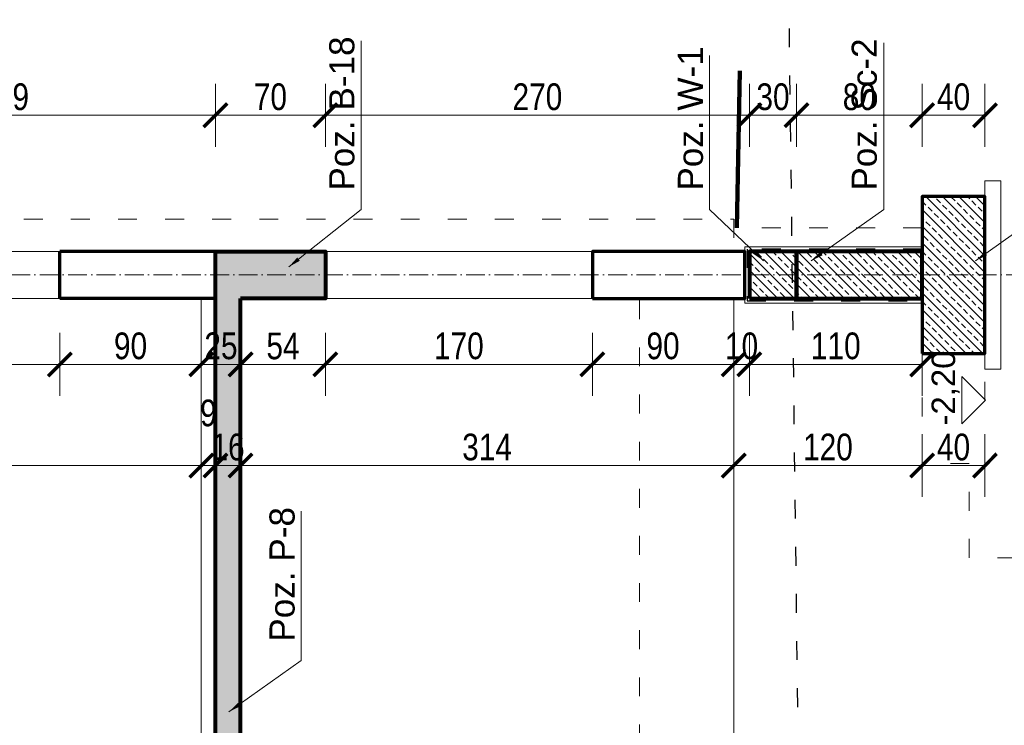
# Model space of a CAD drawing. Header units: inches. Extents: x 201967 to 338763, y -32705 to 30884.
# Tile 229 of 236: x 329674 to 330301, y 16144 to 16593. Entities that reach past the tile are written whole.
import ezdxf
from ezdxf.enums import TextEntityAlignment as Align

# ---------------------------------------------------------------- set-up
doc = ezdxf.new("R2010")
doc.units = ezdxf.units.IN
doc.header["$MEASUREMENT"] = 0
doc.linetypes.add('ACAD_ISO03W100', pattern=[30, 12, -18])
doc.linetypes.add('ACAD_ISO10W100', pattern=[18, 12, -3, 0, -3])
for name, color, linetype, lineweight in [('00 b ŚCIANY nowe-zamurowania', 242, 'Continuous', 70), ('00_mury grubo', 7, 'Continuous', 30), ('01 a KONSTRUKCJA żelbet', 94, 'Continuous', 80), ('01 c KONSTRUKCJA ławy', 45, 'Continuous', 70), ('01h3 KONSTRUKCJA pozycje słupy', 252, 'Continuous', 13), ('11 OSIE ściany', 2, 'ACAD_ISO10W100', 5), ('12 PRZERYWANE 1', 73, 'ACAD_ISO03W100', 9), ('20 KRESKOWANIE ścian', 63, 'Continuous', 5), ('30 WIDOK 1 005', 5, 'Continuous', 5), ('34 WIDOK 5 030', 13, 'Continuous', 30), ('50 OPIS 1', 130, 'Continuous', 9), ('90 WYMIAR', 155, 'Continuous', 9)]:
    doc.layers.add(name, color=color, linetype=linetype, lineweight=lineweight)
doc.styles.add('100 arial', font='arial.ttf', dxfattribs={"width": 0.8, "height": 17})
doc.styles.add('OPIS', font='arial.ttf')
doc.styles.add('RomanS', font='romans.shx')
doc.styles.add('WYMIAR-50 (15pkt) arial', font='arial.ttf', dxfattribs={"height": 15})
doc.dimstyles.new('100', dxfattribs={"dimscale": 10, "dimtxt": 17, "dimasz": 1.5, "dimexe": 2, "dimexo": 2, "dimgap": 0.3, "dimtad": 1, "dimdec": 1, "dimrnd": 0.5, "dimdsep": 46, "dimtxsty": '100 arial', "dimblk": 'ARCHTICK', "dimcen": 10, "dimclrd": 256, "dimclre": 256, "dimclrt": 256, "dimadec": 0, "dimazin": 0, "dimtfac": 1, "dimtdec": 1, "dimtix": 1, "dimtmove": 1, "dimatfit": 3, "dimfxl": 2, "dimfxlon": 1, "dimtolj": 1, "dimarcsym": 0})
doc.dimstyles.new('DIM100txt12', dxfattribs={"dimtxt": 12, "dimasz": 1.05, "dimexe": 0, "dimexo": 8, "dimgap": 4, "dimtad": 1, "dimdec": 7, "dimrnd": 0.5, "dimdsep": 46, "dimtxsty": 'RomanS', "dimblk1": 'DIM', "dimblk2": 'DIM', "dimsah": 1, "dimcen": 0.09, "dimse1": 1, "dimse2": 1, "dimclrt": 256, "dimadec": 1, "dimazin": 0, "dimtfac": 1, "dimtdec": 7, "dimtix": 1, "dimtofl": 0, "dimtmove": 2, "dimatfit": 3, "dimfxl": 1, "dimtolj": 1, "dimtzin": 0, "dimarcsym": 0})
pattern_1 = [(45.00000000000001, (-3795.381428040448, -12239.66785427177), (-5.303300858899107, 5.303300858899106), []), (45.00000000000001, (-3790.078127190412, -12239.66785427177), (-5.303300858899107, 5.303300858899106), [3.75, -1.875])]

# ---------------------------------------------------------------- blocks, each defined once
blk = doc.blocks.new('_ARCHTICK')
at = {"color": 0, "linetype": 'ByBlock', "const_width": 0.15}
blk.add_lwpolyline([(-0.5, -0.5), (0.5, 0.5)], dxfattribs=at)
blk = doc.blocks.new('*D2577')
at = {"layer": '90 WYMIAR', "lineweight": -2, "transparency": 16777216}
for p, q in [((-101.2775422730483, -16.00000000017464), (-141.2775422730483, -16.00000000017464)), ((-121.2775422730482, -329.9999999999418), (-121.2775422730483, -16.00000000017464)), ((-101.2775422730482, -329.9999999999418), (-141.2775422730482, -329.9999999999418))]:
    blk.add_line(p, q, dxfattribs=at)
at = {"layer": 'Defpoints', "color": 0, "transparency": 16777216}
for p in [(-121.2775422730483, -16.00000000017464), (-15, -16.00000000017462), (18.64335604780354, -329.9999999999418)]:
    blk.add_point(p, dxfattribs=at)
at = {"layer": '90 WYMIAR', "lineweight": -2, "transparency": 16777216, "xscale": 15, "yscale": 15, "zscale": 15}
for p, rotation in [((-121.2775422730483, -16.00000000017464), 90), ((-121.2775422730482, -329.9999999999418), 270)]:
    blk.add_blockref('_ARCHTICK', p, dxfattribs=dict(at, rotation=rotation))
at = {"layer": '90 WYMIAR', "transparency": 16777216, "insert": (-109.5920033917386, -173.0000000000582), "char_height": 17, "attachment_point": 5, "rotation": 270, "style": '100 arial'}
blk.add_mtext('\\A1;314', dxfattribs=at)
blk = doc.blocks.new('*D2578')
at = {"layer": '90 WYMIAR', "lineweight": -2, "transparency": 16777216}
for p, q in [((-121.2775422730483, -1.709073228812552e-14), (-121.2775422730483, 14.99999999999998)), ((-101.2775422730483, -1.387448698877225e-14), (-141.2775422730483, -2.030697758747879e-14)), ((-121.2775422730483, -16.00000000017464), (-121.2775422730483, -1.709073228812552e-14)), ((-101.2775422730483, -16.00000000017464), (-141.2775422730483, -16.00000000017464)), ((-121.2775422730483, -16.00000000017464), (-121.2775422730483, -31.00000000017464))]:
    blk.add_line(p, q, dxfattribs=at)
at = {"layer": 'Defpoints', "color": 0, "transparency": 16777216}
for p in [(-15, 0), (-121.2775422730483, -1.709073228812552e-14), (-15, -16.00000000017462)]:
    blk.add_point(p, dxfattribs=at)
at = {"layer": '90 WYMIAR', "lineweight": -2, "transparency": 16777216, "xscale": 15, "yscale": 15, "zscale": 15}
for p, rotation in [((-121.2775422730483, -1.709073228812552e-14), 270), ((-121.2775422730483, -16.00000000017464), 90)]:
    blk.add_blockref('_ARCHTICK', p, dxfattribs=dict(at, rotation=rotation))
at = {"layer": '90 WYMIAR', "transparency": 16777216, "insert": (-109.5978014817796, -8.000000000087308), "char_height": 17, "attachment_point": 5, "rotation": 270, "style": '100 arial'}
blk.add_mtext('\\A1;16', dxfattribs=at)
blk = doc.blocks.new('*D2592')
at = {"layer": '90 WYMIAR', "lineweight": -2, "transparency": 16777216}
for p, q in [((-101.2775422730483, 316), (-141.2775422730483, 315.9999999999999)), ((-121.2775422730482, 8.999999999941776), (-121.2775422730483, 316)), ((-101.2775422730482, 8.999999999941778), (-141.2775422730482, 8.999999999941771))]:
    blk.add_line(p, q, dxfattribs=at)
at = {"layer": 'Defpoints', "color": 0, "transparency": 16777216}
for p in [(-121.2775422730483, 316), (-15, 316), (-15, 8.999999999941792)]:
    blk.add_point(p, dxfattribs=at)
at = {"layer": '90 WYMIAR', "lineweight": -2, "transparency": 16777216, "xscale": 15, "yscale": 15, "zscale": 15}
for p, rotation in [((-121.2775422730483, 316), 90), ((-121.2775422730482, 8.999999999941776), 270)]:
    blk.add_blockref('_ARCHTICK', p, dxfattribs=dict(at, rotation=rotation))
at = {"layer": '90 WYMIAR', "transparency": 16777216, "insert": (-109.5920033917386, 162.4999999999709), "char_height": 17, "attachment_point": 5, "rotation": 270, "style": '100 arial'}
blk.add_mtext('\\A1;307', dxfattribs=at)
blk = doc.blocks.new('*D2580')
at = {"layer": '90 WYMIAR', "lineweight": -2, "transparency": 16777216}
for p, q in [((-36.89857368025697, -239.9999999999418), (-76.89857368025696, -239.9999999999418)), ((-56.89857368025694, -329.9999999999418), (-56.89857368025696, -239.9999999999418)), ((-36.89857368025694, -329.9999999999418), (-76.89857368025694, -329.9999999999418))]:
    blk.add_line(p, q, dxfattribs=at)
at = {"layer": 'Defpoints', "color": 0, "transparency": 16777216}
for p in [(-56.89857368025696, -239.9999999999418), (-15, -239.9999999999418), (-15, -329.9999999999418)]:
    blk.add_point(p, dxfattribs=at)
at = {"layer": '90 WYMIAR', "lineweight": -2, "transparency": 16777216, "xscale": 15, "yscale": 15, "zscale": 15}
for p, rotation in [((-56.89857368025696, -239.9999999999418), 90), ((-56.89857368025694, -329.9999999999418), 270)]:
    blk.add_blockref('_ARCHTICK', p, dxfattribs=dict(at, rotation=rotation))
at = {"layer": '90 WYMIAR', "transparency": 16777216, "insert": (-45.21883288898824, -284.9999999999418), "char_height": 17, "attachment_point": 5, "rotation": 270, "style": '100 arial'}
blk.add_mtext('\\A1;90', dxfattribs=at)
blk = doc.blocks.new('*D2581')
at = {"layer": '90 WYMIAR', "lineweight": -2, "transparency": 16777216}
for p, q in [((-36.89857368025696, -69.9999999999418), (-76.89857368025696, -69.9999999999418)), ((-56.89857368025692, -239.9999999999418), (-56.89857368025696, -69.9999999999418)), ((-36.89857368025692, -239.9999999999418), (-76.89857368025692, -239.9999999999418))]:
    blk.add_line(p, q, dxfattribs=at)
at = {"layer": 'Defpoints', "color": 0, "transparency": 16777216}
for p in [(-56.89857368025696, -69.9999999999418), (-15, -69.99999999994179), (-15, -239.9999999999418)]:
    blk.add_point(p, dxfattribs=at)
at = {"layer": '90 WYMIAR', "lineweight": -2, "transparency": 16777216, "xscale": 15, "yscale": 15, "zscale": 15}
for p, rotation in [((-56.89857368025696, -69.9999999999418), 90), ((-56.89857368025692, -239.9999999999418), 270)]:
    blk.add_blockref('_ARCHTICK', p, dxfattribs=dict(at, rotation=rotation))
at = {"layer": '90 WYMIAR', "transparency": 16777216, "insert": (-45.21883288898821, -154.9999999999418), "char_height": 17, "attachment_point": 5, "rotation": 270, "style": '100 arial'}
blk.add_mtext('\\A1;170', dxfattribs=at)
blk = doc.blocks.new('*D2582')
at = {"layer": '90 WYMIAR', "lineweight": -2, "transparency": 16777216}
for p, q in [((-36.89857368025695, -16.00000000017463), (-76.89857368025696, -16.00000000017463)), ((-56.89857368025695, -69.9999999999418), (-56.89857368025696, -16.00000000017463)), ((-36.89857368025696, -69.9999999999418), (-76.89857368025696, -69.9999999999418))]:
    blk.add_line(p, q, dxfattribs=at)
at = {"layer": 'Defpoints', "color": 0, "transparency": 16777216}
for p in [(-56.89857368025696, -16.00000000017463), (-15, -16.00000000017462), (-15, -69.99999999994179)]:
    blk.add_point(p, dxfattribs=at)
at = {"layer": '90 WYMIAR', "lineweight": -2, "transparency": 16777216, "xscale": 15, "yscale": 15, "zscale": 15}
for p, rotation in [((-56.89857368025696, -16.00000000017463), 90), ((-56.89857368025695, -69.9999999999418), 270)]:
    blk.add_blockref('_ARCHTICK', p, dxfattribs=dict(at, rotation=rotation))
at = {"layer": '90 WYMIAR', "transparency": 16777216, "insert": (-45.25362142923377, -43.00000000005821), "char_height": 17, "attachment_point": 5, "rotation": 270, "style": '100 arial'}
blk.add_mtext('\\A1;54', dxfattribs=at)
blk = doc.blocks.new('*D2583')
at = {"layer": '90 WYMIAR', "lineweight": -2, "transparency": 16777216}
for p, q in [((-56.89857368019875, 8.999999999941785), (-56.89857368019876, 23.99999999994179)), ((-36.89857368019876, 8.999999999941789), (-76.89857368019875, 8.999999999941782)), ((-56.89857368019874, -16.00000000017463), (-56.89857368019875, 8.999999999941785)), ((-36.89857368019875, -16.00000000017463), (-76.89857368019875, -16.00000000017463)), ((-56.89857368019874, -16.00000000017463), (-56.89857368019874, -31.00000000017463))]:
    blk.add_line(p, q, dxfattribs=at)
at = {"layer": 'Defpoints', "color": 0, "transparency": 16777216}
for p in [(-56.89857368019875, 8.999999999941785), (-15, 8.999999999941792), (-15, -16.00000000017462)]:
    blk.add_point(p, dxfattribs=at)
at = {"layer": '90 WYMIAR', "lineweight": -2, "transparency": 16777216, "xscale": 15, "yscale": 15, "zscale": 15}
for p, rotation in [((-56.89857368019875, 8.999999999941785), 270), ((-56.89857368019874, -16.00000000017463), 90)]:
    blk.add_blockref('_ARCHTICK', p, dxfattribs=dict(at, rotation=rotation))
at = {"layer": '90 WYMIAR', "transparency": 16777216, "insert": (-45.21883288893, -3.500000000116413), "char_height": 17, "attachment_point": 5, "rotation": 270, "style": '100 arial'}
blk.add_mtext('\\A1;25', dxfattribs=at)
blk = doc.blocks.new('*D2593')
at = {"layer": '90 WYMIAR', "lineweight": -2, "transparency": 16777216}
for p, q in [((-36.89857368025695, 99.10000000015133), (-76.89857368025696, 99.10000000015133)), ((-56.89857368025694, 8.999999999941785), (-56.89857368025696, 99.10000000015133)), ((-36.89857368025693, 8.999999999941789), (-76.89857368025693, 8.999999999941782))]:
    blk.add_line(p, q, dxfattribs=at)
at = {"layer": 'Defpoints', "color": 0, "transparency": 16777216}
for p in [(-56.89857368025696, 99.10000000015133), (-15, 99.10000000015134), (-15, 8.999999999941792)]:
    blk.add_point(p, dxfattribs=at)
at = {"layer": '90 WYMIAR', "lineweight": -2, "transparency": 16777216, "xscale": 15, "yscale": 15, "zscale": 15}
for p, rotation in [((-56.89857368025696, 99.10000000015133), 90), ((-56.89857368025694, 8.999999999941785), 270)]:
    blk.add_blockref('_ARCHTICK', p, dxfattribs=dict(at, rotation=rotation))
at = {"layer": '90 WYMIAR', "transparency": 16777216, "insert": (-45.21883288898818, 54.05000000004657), "char_height": 17, "attachment_point": 5, "rotation": 270, "style": '100 arial'}
blk.add_mtext('\\A1;90', dxfattribs=at)
blk = doc.blocks.new('*D2594')
at = {"layer": '90 WYMIAR', "lineweight": -2, "transparency": 16777216}
for p, q in [((-36.89857368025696, 269.1000000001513), (-76.89857368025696, 269.1000000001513)), ((-56.89857368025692, 99.10000000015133), (-56.89857368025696, 269.1000000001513)), ((-36.89857368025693, 99.10000000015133), (-76.89857368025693, 99.10000000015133))]:
    blk.add_line(p, q, dxfattribs=at)
at = {"layer": 'Defpoints', "color": 0, "transparency": 16777216}
for p in [(-56.89857368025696, 269.1000000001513), (-15, 269.1000000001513), (-15, 99.10000000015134)]:
    blk.add_point(p, dxfattribs=at)
at = {"layer": '90 WYMIAR', "lineweight": -2, "transparency": 16777216, "xscale": 15, "yscale": 15, "zscale": 15}
for p, rotation in [((-56.89857368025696, 269.1000000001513), 90), ((-56.89857368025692, 99.10000000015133), 270)]:
    blk.add_blockref('_ARCHTICK', p, dxfattribs=dict(at, rotation=rotation))
at = {"layer": '90 WYMIAR', "transparency": 16777216, "insert": (-45.21883288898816, 184.1000000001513), "char_height": 17, "attachment_point": 5, "rotation": 270, "style": '100 arial'}
blk.add_mtext('\\A1;170', dxfattribs=at)
blk = doc.blocks.new('*D2586')
at = {"layer": '90 WYMIAR', "lineweight": -2, "transparency": 16777216}
for p, q in [((-101.2775422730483, 8.999999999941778), (-141.2775422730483, 8.999999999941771)), ((-121.2775422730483, -1.709073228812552e-14), (-121.2775422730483, 8.999999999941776)), ((-101.2775422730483, -1.387448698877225e-14), (-141.2775422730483, -2.030697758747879e-14))]:
    blk.add_line(p, q, dxfattribs=at)
at = {"layer": 'Defpoints', "color": 0, "transparency": 16777216}
for p in [(-121.2775422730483, 8.999999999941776), (-15, 8.999999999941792), (-15, 0)]:
    blk.add_point(p, dxfattribs=at)
at = {"layer": '90 WYMIAR', "lineweight": -2, "transparency": 16777216, "xscale": 15, "yscale": 15, "zscale": 15}
for p, rotation in [((-121.2775422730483, 8.999999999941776), 90), ((-121.2775422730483, -1.709073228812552e-14), 270)]:
    blk.add_blockref('_ARCHTICK', p, dxfattribs=dict(at, rotation=rotation))
at = {"layer": '90 WYMIAR', "transparency": 16777216, "insert": (-87.9180606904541, 4.500000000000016), "char_height": 17, "attachment_point": 5, "rotation": 270, "style": '100 arial'}
blk.add_mtext('\\A1;9', dxfattribs=at)
blk = doc.blocks.new('*D2598')
at = {"layer": '90 WYMIAR', "lineweight": -2, "transparency": 16777216}
for p, q in [((81.65708898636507, 269.1000000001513), (121.6570889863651, 269.1000000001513)), ((101.6570889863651, 269.1000000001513), (101.6570889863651, 1.393552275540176e-14)), ((81.65708898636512, 1.071927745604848e-14), (121.6570889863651, 1.715176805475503e-14))]:
    blk.add_line(p, q, dxfattribs=at)
at = {"layer": 'Defpoints', "color": 0, "transparency": 16777216}
for p in [(15, 269.1000000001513), (15, 0), (101.6570889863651, 1.393552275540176e-14)]:
    blk.add_point(p, dxfattribs=at)
at = {"layer": '90 WYMIAR', "lineweight": -2, "transparency": 16777216, "xscale": 15, "yscale": 15, "zscale": 15}
for p, rotation in [((101.6570889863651, 269.1000000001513), 90), ((101.6570889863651, 1.393552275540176e-14), 270)]:
    blk.add_blockref('_ARCHTICK', p, dxfattribs=dict(at, rotation=rotation))
at = {"layer": '90 WYMIAR', "transparency": 16777216, "insert": (113.3368297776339, 134.5500000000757), "char_height": 17, "attachment_point": 5, "rotation": 270, "style": '100 arial'}
blk.add_mtext('\\A1;269', dxfattribs=at)
blk = doc.blocks.new('*D2599')
at = {"layer": '90 WYMIAR', "lineweight": -2, "transparency": 16777216}
for p, q in [((81.6570889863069, 1.071927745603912e-14), (121.6570889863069, 1.715176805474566e-14)), ((101.6570889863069, 1.393552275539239e-14), (101.6570889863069, -69.99999999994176)), ((81.65708898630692, -69.99999999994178), (121.6570889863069, -69.99999999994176))]:
    blk.add_line(p, q, dxfattribs=at)
at = {"layer": 'Defpoints', "color": 0, "transparency": 16777216}
for p in [(15, 0), (15, -69.99999999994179), (101.6570889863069, -69.99999999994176)]:
    blk.add_point(p, dxfattribs=at)
at = {"layer": '90 WYMIAR', "lineweight": -2, "transparency": 16777216, "xscale": 15, "yscale": 15, "zscale": 15}
for p, rotation in [((101.6570889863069, 1.393552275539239e-14), 90), ((101.6570889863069, -69.99999999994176), 270)]:
    blk.add_blockref('_ARCHTICK', p, dxfattribs=dict(at, rotation=rotation))
at = {"layer": '90 WYMIAR', "transparency": 16777216, "insert": (113.3368297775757, -34.9999999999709), "char_height": 17, "attachment_point": 5, "rotation": 270, "style": '100 arial'}
blk.add_mtext('\\A1;70', dxfattribs=at)
blk = doc.blocks.new('*D2600')
at = {"layer": '90 WYMIAR', "lineweight": -2, "transparency": 16777216}
for p, q in [((81.65708898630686, -69.99999999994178), (121.6570889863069, -69.99999999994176)), ((101.6570889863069, -69.99999999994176), (101.6570889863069, -339.9999999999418)), ((81.65708898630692, -339.9999999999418), (121.6570889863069, -339.9999999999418))]:
    blk.add_line(p, q, dxfattribs=at)
at = {"layer": 'Defpoints', "color": 0, "transparency": 16777216}
for p in [(15, -69.99999999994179), (0, -339.9999999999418), (101.6570889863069, -339.9999999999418)]:
    blk.add_point(p, dxfattribs=at)
at = {"layer": '90 WYMIAR', "lineweight": -2, "transparency": 16777216, "xscale": 15, "yscale": 15, "zscale": 15}
for p, rotation in [((101.6570889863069, -69.99999999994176), 90), ((101.6570889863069, -339.9999999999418), 270)]:
    blk.add_blockref('_ARCHTICK', p, dxfattribs=dict(at, rotation=rotation))
at = {"layer": '90 WYMIAR', "transparency": 16777216, "insert": (113.3368297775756, -204.9999999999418), "char_height": 17, "attachment_point": 5, "rotation": 270, "style": '100 arial'}
blk.add_mtext('\\A1;270', dxfattribs=at)
blk = doc.blocks.new('*U1124')
blk.add_lwpolyline([(-15, 15), (0, 0), (15, 15), (-15, 15)])
at = {"style": 'WYMIAR-50 (15pkt) arial', "flags": 8}
blk.add_attdef('DETAIL#', text='', height=15, dxfattribs=at).set_placement((-16.13640432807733, 14.81736566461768), align=Align.BOTTOM_LEFT)
blk = doc.blocks.new('*D2601')
at = {"layer": '90 WYMIAR', "lineweight": -2, "transparency": 16777216}
for p, q in [((81.6570889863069, -339.9999999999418), (121.6570889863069, -339.9999999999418)), ((101.6570889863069, -339.9999999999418), (101.6570889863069, -369.9999999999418)), ((81.65708898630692, -369.9999999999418), (121.6570889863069, -369.9999999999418))]:
    blk.add_line(p, q, dxfattribs=at)
at = {"layer": 'Defpoints', "color": 0, "transparency": 16777216}
for p in [(0, -339.9999999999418), (0, -369.9999999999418), (101.6570889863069, -369.9999999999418)]:
    blk.add_point(p, dxfattribs=at)
at = {"layer": '90 WYMIAR', "lineweight": -2, "transparency": 16777216, "xscale": 15, "yscale": 15, "zscale": 15}
for p, rotation in [((101.6570889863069, -339.9999999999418), 90), ((101.6570889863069, -369.9999999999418), 270)]:
    blk.add_blockref('_ARCHTICK', p, dxfattribs=dict(at, rotation=rotation))
at = {"layer": '90 WYMIAR', "transparency": 16777216, "insert": (113.3426278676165, -354.9999999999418), "char_height": 17, "attachment_point": 5, "rotation": 270, "style": '100 arial'}
blk.add_mtext('\\A1;30', dxfattribs=at)
blk = doc.blocks.new('*D2602')
at = {"layer": '90 WYMIAR', "lineweight": -2, "transparency": 16777216}
for p, q in [((81.6570889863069, -369.9999999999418), (121.6570889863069, -369.9999999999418)), ((101.6570889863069, -369.9999999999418), (101.6570889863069, -449.9999999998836)), ((81.65708898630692, -449.9999999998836), (121.6570889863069, -449.9999999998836))]:
    blk.add_line(p, q, dxfattribs=at)
at = {"layer": 'Defpoints', "color": 0, "transparency": 16777216}
for p in [(0, -369.9999999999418), (49.99999999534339, -449.9999999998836), (101.6570889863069, -449.9999999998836)]:
    blk.add_point(p, dxfattribs=at)
at = {"layer": '90 WYMIAR', "lineweight": -2, "transparency": 16777216, "xscale": 15, "yscale": 15, "zscale": 15}
for p, rotation in [((101.6570889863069, -369.9999999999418), 90), ((101.6570889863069, -449.9999999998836), 270)]:
    blk.add_blockref('_ARCHTICK', p, dxfattribs=dict(at, rotation=rotation))
at = {"layer": '90 WYMIAR', "transparency": 16777216, "insert": (113.3368297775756, -409.9999999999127), "char_height": 17, "attachment_point": 5, "rotation": 270, "style": '100 arial'}
blk.add_mtext('\\A1;80', dxfattribs=at)
blk = doc.blocks.new('*D2603')
at = {"layer": '90 WYMIAR', "lineweight": -2, "transparency": 16777216}
for p, q in [((81.6570889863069, -449.9999999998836), (121.6570889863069, -449.9999999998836)), ((101.6570889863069, -449.9999999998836), (101.6570889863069, -489.9999999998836)), ((81.65708898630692, -489.9999999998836), (121.6570889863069, -489.9999999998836))]:
    blk.add_line(p, q, dxfattribs=at)
at = {"layer": 'Defpoints', "color": 0, "transparency": 16777216}
for p in [(49.99999999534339, -449.9999999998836), (49.99999999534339, -489.9999999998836), (101.6570889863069, -489.9999999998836)]:
    blk.add_point(p, dxfattribs=at)
at = {"layer": '90 WYMIAR', "lineweight": -2, "transparency": 16777216, "xscale": 15, "yscale": 15, "zscale": 15}
for p, rotation in [((101.6570889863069, -449.9999999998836), 90), ((101.6570889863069, -489.9999999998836), 270)]:
    blk.add_blockref('_ARCHTICK', p, dxfattribs=dict(at, rotation=rotation))
at = {"layer": '90 WYMIAR', "transparency": 16777216, "insert": (113.3368297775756, -469.9999999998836), "char_height": 17, "attachment_point": 5, "rotation": 270, "style": '100 arial'}
blk.add_mtext('\\A1;40', dxfattribs=at)
blk = doc.blocks.new('*D2604')
at = {"layer": '90 WYMIAR', "lineweight": -2, "transparency": 16777216}
for p, q in [((-56.89857368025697, -329.9999999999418), (-56.89857368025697, -314.9999999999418)), ((-36.89857368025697, -329.9999999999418), (-76.89857368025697, -329.9999999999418)), ((-56.89857368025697, -329.9999999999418), (-56.89857368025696, -339.9999999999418)), ((-36.89857368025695, -339.9999999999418), (-76.89857368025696, -339.9999999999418)), ((-56.89857368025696, -339.9999999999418), (-56.89857368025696, -354.9999999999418))]:
    blk.add_line(p, q, dxfattribs=at)
at = {"layer": 'Defpoints', "color": 0, "transparency": 16777216}
for p in [(-15, -329.9999999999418), (-56.89857368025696, -339.9999999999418), (-15, -339.9999999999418)]:
    blk.add_point(p, dxfattribs=at)
at = {"layer": '90 WYMIAR', "lineweight": -2, "transparency": 16777216, "xscale": 15, "yscale": 15, "zscale": 15}
for p, rotation in [((-56.89857368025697, -329.9999999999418), 270), ((-56.89857368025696, -339.9999999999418), 90)]:
    blk.add_blockref('_ARCHTICK', p, dxfattribs=dict(at, rotation=rotation))
at = {"layer": '90 WYMIAR', "transparency": 16777216, "insert": (-45.21883288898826, -334.9999999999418), "char_height": 17, "attachment_point": 5, "rotation": 270, "style": '100 arial'}
blk.add_mtext('\\A1;10', dxfattribs=at)
blk = doc.blocks.new('*D2605')
at = {"layer": '90 WYMIAR', "lineweight": -2, "transparency": 16777216}
for p, q in [((-36.89857368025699, -339.9999999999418), (-76.89857368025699, -339.9999999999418)), ((-56.89857368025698, -339.9999999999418), (-56.89857368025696, -449.9999999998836)), ((-56.89857368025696, -449.9999999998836), (-76.89857368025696, -449.9999999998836))]:
    blk.add_line(p, q, dxfattribs=at)
at = {"layer": 'Defpoints', "color": 0, "transparency": 16777216}
for p in [(-15, -339.9999999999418), (-56.89857368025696, -449.9999999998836), (-50.00000000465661, -449.9999999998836)]:
    blk.add_point(p, dxfattribs=at)
at = {"layer": '90 WYMIAR', "lineweight": -2, "transparency": 16777216, "xscale": 15, "yscale": 15, "zscale": 15}
for p, rotation in [((-56.89857368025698, -339.9999999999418), 90), ((-56.89857368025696, -449.9999999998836), 270)]:
    blk.add_blockref('_ARCHTICK', p, dxfattribs=dict(at, rotation=rotation))
at = {"layer": '90 WYMIAR', "transparency": 16777216, "insert": (-45.21883288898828, -394.9999999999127), "char_height": 17, "attachment_point": 5, "rotation": 270, "style": '100 arial'}
blk.add_mtext('\\A1;110', dxfattribs=at)
blk = doc.blocks.new('*D2589')
at = {"layer": '90 WYMIAR', "lineweight": -2, "transparency": 16777216}
for p, q in [((-101.2775422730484, -329.9999999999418), (-141.2775422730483, -329.9999999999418)), ((-121.2775422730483, -329.9999999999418), (-121.2775422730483, -449.9999999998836)), ((-101.2775422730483, -449.9999999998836), (-141.2775422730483, -449.9999999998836))]:
    blk.add_line(p, q, dxfattribs=at)
at = {"layer": 'Defpoints', "color": 0, "transparency": 16777216}
for p in [(18.64335604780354, -329.9999999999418), (-121.2775422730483, -449.9999999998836), (-50.00000000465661, -449.9999999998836)]:
    blk.add_point(p, dxfattribs=at)
at = {"layer": '90 WYMIAR', "lineweight": -2, "transparency": 16777216, "xscale": 15, "yscale": 15, "zscale": 15}
for p, rotation in [((-121.2775422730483, -329.9999999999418), 90), ((-121.2775422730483, -449.9999999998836), 270)]:
    blk.add_blockref('_ARCHTICK', p, dxfattribs=dict(at, rotation=rotation))
at = {"layer": '90 WYMIAR', "transparency": 16777216, "insert": (-109.5978014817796, -389.9999999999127), "char_height": 17, "attachment_point": 5, "rotation": 270, "style": '100 arial'}
blk.add_mtext('\\A1;120', dxfattribs=at)
blk = doc.blocks.new('*D2606')
at = {"layer": '90 WYMIAR', "lineweight": -2, "transparency": 16777216}
for p, q in [((-101.2775422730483, -449.9999999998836), (-141.2775422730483, -449.9999999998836)), ((-121.2775422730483, -449.9999999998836), (-121.2775422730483, -489.9999999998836)), ((-101.2775422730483, -489.9999999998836), (-141.2775422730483, -489.9999999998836))]:
    blk.add_line(p, q, dxfattribs=at)
at = {"layer": 'Defpoints', "color": 0, "transparency": 16777216}
for p in [(-50.00000000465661, -449.9999999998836), (-121.2775422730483, -489.9999999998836), (-50.00000000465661, -489.9999999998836)]:
    blk.add_point(p, dxfattribs=at)
at = {"layer": '90 WYMIAR', "lineweight": -2, "transparency": 16777216, "xscale": 15, "yscale": 15, "zscale": 15}
for p, rotation in [((-121.2775422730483, -449.9999999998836), 90), ((-121.2775422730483, -489.9999999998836), 270)]:
    blk.add_blockref('_ARCHTICK', p, dxfattribs=dict(at, rotation=rotation))
at = {"layer": '90 WYMIAR', "transparency": 16777216, "insert": (-109.5978014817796, -469.9999999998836), "char_height": 17, "attachment_point": 5, "rotation": 270, "style": '100 arial'}
blk.add_mtext('\\A1;40', dxfattribs=at)
blk = doc.blocks.new('DIM')
for p, q in [((7.275957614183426e-12, -13.00000000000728), (7.275957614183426e-12, 12.99999999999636)), ((8.000000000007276, -7.275957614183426e-12), (-7.999999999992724, -7.275957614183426e-12))]:
    blk.add_line(p, q)
at = {"const_width": 1.714285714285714}
blk.add_lwpolyline([(5.714285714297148, 5.714285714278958), (-5.71428571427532, -5.71428571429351)], dxfattribs=at)
blk = doc.blocks.new('1 przekrój C Jagielońska')
at = {"layer": '20 KRESKOWANIE ścian'}
h = blk.add_hatch(dxfattribs=at)
h.set_pattern_fill('ANSI33', color=256, scale=30, angle=-89.99999999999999)
h.set_pattern_definition(pattern_1)
h.paths.add_polyline_path([(-465.0000647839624, -16.00000000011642), (-15, -16.00000000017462), (-15, -69.99999999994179), (15, -69.99999999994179), (15, 0), (-15, 0), (-693.000064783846, -5.820766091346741e-11), (-693.000064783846, -20.00000000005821), (-495.0000647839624, -20.00000000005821), (-495.0000647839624, -40.00000000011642), (-465.0000647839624, -40.00000000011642)])
h = blk.add_hatch(dxfattribs=at)
h.set_pattern_fill('ANSI33', color=256, scale=30, angle=-89.99999999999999)
h.set_pattern_definition(pattern_1)
h.paths.add_polyline_path([(15, -339.9999999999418), (-15, -339.9999999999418), (-15, -369.9999999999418), (15, -369.9999999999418)])
h.paths.add_polyline_path([(15, -369.9999999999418), (-15, -369.9999999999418), (-15, -449.9999999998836), (15, -449.9999999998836)])
h.paths.add_polyline_path([(49.99999999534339, -449.9999999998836), (-50.00000000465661, -449.9999999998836), (-50.00000000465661, -489.9999999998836), (49.99999999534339, -489.9999999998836)])
at = {"layer": '00 b ŚCIANY nowe-zamurowania'}
for p, q in [((-15, 0), (-15, 99.10000000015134)), ((-15, 99.10000000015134), (15, 99.10000000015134)), ((15, 0), (15, 99.10000000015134))]:
    blk.add_line(p, q, dxfattribs=at)
blk.add_lwpolyline([(-15.00000000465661, -239.9999999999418), (-14.99999999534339, -336.9999999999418), (15.00000000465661, -336.9999999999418), (14.99999999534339, -239.9999999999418)], close=True, dxfattribs=at)
at = {"layer": '00_mury grubo', "lineweight": 100}
blk.add_line((30, -332.0000000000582), (130, -334.0000000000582), dxfattribs=at)
at = {"layer": '01 a KONSTRUKCJA żelbet'}
for p, q in [((-693.000064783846, -5.820766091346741e-11), (-15, -1.746229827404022e-10)), ((-465.0000647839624, -16.00000000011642), (-15, -16.00000000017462))]:
    blk.add_line(p, q, dxfattribs=at)
blk.add_lwpolyline([(-15, -5.820766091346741e-11), (-15, 0), (15, 0), (15, -69.99999999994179), (-15, -69.99999999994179), (-15, -16.00000000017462)], dxfattribs=at)
for points in [[(-15, -339.9999999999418), (-15, -369.9999999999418), (15, -369.9999999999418), (15, -339.9999999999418)], [(-15, -369.9999999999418), (-15, -449.9999999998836), (15, -449.9999999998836), (15, -369.9999999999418)]]:
    blk.add_lwpolyline(points, close=True, dxfattribs=at)
at = {"layer": '01 c KONSTRUKCJA ławy'}
blk.add_lwpolyline([(-50.00000000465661, -449.9999999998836), (-50.00000000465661, -489.9999999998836), (49.99999999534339, -489.9999999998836), (49.99999999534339, -449.9999999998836)], close=True, dxfattribs=at)
at = {"layer": '11 OSIE ściany'}
blk.add_line((-4.656612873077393e-09, 492.0000000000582), (-4.656612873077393e-09, -823), dxfattribs=at)
at = {"layer": '12 PRZERYWANE 1'}
for points in [[(-615.0000021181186, -660), (-615.0000021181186, -630), (-420.0340671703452, -630), (-420.0340671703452, -599.9999999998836), (-360.0340671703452, -599.9999999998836), (-360.0340671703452, -569.9999999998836), (-300.0340671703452, -569.9999999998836), (-300.0340671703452, -539.9999999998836), (-240.0340671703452, -539.9999999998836), (-240.0340671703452, -509.9999999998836), (-180.0340671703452, -509.9999999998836), (-180.0340671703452, -479.9999999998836), (-120.0340671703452, -479.9999999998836), (-120.0340671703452, -449.9999999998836), (-50.00000000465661, -449.9999999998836)], [(-575.0000021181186, -700), (-575.0000021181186, -670), (-380.0340671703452, -670), (-380.0340671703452, -639.9999999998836), (-320.0340671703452, -639.9999999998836), (-320.0340671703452, -609.9999999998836), (-260.0340671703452, -609.9999999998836), (-260.0340671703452, -579.9999999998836), (-200.0340671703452, -579.9999999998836), (-200.0340671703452, -549.9999999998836), (-140.0340671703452, -549.9999999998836), (-140.0340671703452, -519.9999999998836), (-80.03406717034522, -519.9999999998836), (-80.03406717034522, -489.9999999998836), (-50.00000000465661, -489.9999999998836)]]:
    blk.add_lwpolyline(points, dxfattribs=at)
at = {"layer": '30 WIDOK 1 005', "linetype": 'ACAD_ISO03W100'}
for p, q in [((35.61452783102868, 362.0000000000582), (35.61452783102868, -329.9999999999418)), ((-748.1224386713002, -270), (-15, -270)), ((35.61452783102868, -329.9999999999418), (15, -329.9999999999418)), ((30, -449.9999999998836), (30, -329.9999999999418))]:
    blk.add_line(p, q, dxfattribs=at)
at = {"layer": '30 WIDOK 1 005'}
for p, q in [((-695.0000021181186, 8.999999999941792), (-15, 8.999999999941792)), ((-695.0000021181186, -330), (-15, -329.9999999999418))]:
    blk.add_line(p, q, dxfattribs=at)
for points in [[(-15, 99.10000000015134), (-15, 269.1000000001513), (15, 269.1000000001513), (15, 99.10000000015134)], [(-15, -239.9999999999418), (-15, -69.99999999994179), (15, -69.99999999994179), (15, -239.9999999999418)], [(-60.00000000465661, -489.9999999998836), (-60.00000000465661, -499.9999999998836), (59.99999999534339, -499.9999999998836), (59.99999999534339, -489.9999999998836)]]:
    blk.add_lwpolyline(points, close=True, dxfattribs=at)
blk.add_lwpolyline([(18, -449.9999999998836), (18, -336.9999999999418), (-18, -336.9999999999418), (-18, -449.9999999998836)], dxfattribs=at)
at = {"layer": '34 WIDOK 5 030', "linetype": 'ACAD_ISO03W100'}
for points in [[(-695.0000008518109, -376), (518.7570860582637, -360.9999981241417), (518.7570860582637, -227.7050421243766), (578.8003681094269, -227.7050421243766), (578.8003681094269, -270.9999974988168), (639.9553456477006, -270.9999974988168)], [(16.5, -449.9999999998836), (16.5, -338.4999999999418), (-16.5, -338.4999999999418), (-16.5, -449.9999999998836)]]:
    blk.add_lwpolyline(points, dxfattribs=at)
at = {"layer": '50 OPIS 1'}
ref = blk.add_blockref('*U1124', (-79.69630165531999, -490.3377655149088), dxfattribs=at)
ref.add_attrib('DETAIL#', '-2,20', dxfattribs={"layer": '0', "height": 15, "style": 'WYMIAR-50 (15pkt) arial'}).set_placement((-95.83270598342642, -475.5203998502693), align=Align.BOTTOM_LEFT)
at = {"layer": '01h3 KONSTRUKCJA pozycje słupy', "char_height": 16, "attachment_point": 4, "style": 'OPIS'}
for s, insert in [('Poz. P-8', (-233.3978282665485, -42.51398959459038)), ('Poz. B-18', (53.68285378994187, -80.56099216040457)), ('Poz. W-1', (53.68285379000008, -302.5345124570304)), ('Poz. Sc-2', (53.68285379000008, -413.2383486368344))]:
    blk.add_mtext(s, dxfattribs=dict(at, insert=insert))
at = {"layer": '90 WYMIAR'}
for base, p1, p2, picture, middle in [((-121.2775422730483, 316), (-15, 8.999999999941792), (-15, 316), '*D2592', (-109.5920033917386, 162.4999999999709)), ((-121.2775422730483, -1.709073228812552e-14), (-15, -16.00000000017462), (-15, 0), '*D2578', (-109.5978014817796, -8.000000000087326)), ((-121.2775422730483, -16.00000000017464), (18.64335604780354, -329.9999999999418), (-15, -16.00000000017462), '*D2577', (-109.5920033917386, -173.0000000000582)), ((-56.89857368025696, -239.9999999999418), (-15, -329.9999999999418), (-15, -239.9999999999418), '*D2580', (-45.21883288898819, -284.9999999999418)), ((-56.89857368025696, -339.9999999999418), (-15, -329.9999999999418), (-15, -339.9999999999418), '*D2604', (-45.21883288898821, -334.9999999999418)), ((-121.2775422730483, -449.9999999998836), (18.64335604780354, -329.9999999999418), (-50.00000000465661, -449.9999999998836), '*D2589', (-109.5978014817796, -389.9999999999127)), ((-56.89857368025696, -449.9999999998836), (-15, -339.9999999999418), (-50.00000000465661, -449.9999999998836), '*D2605', (-45.21883288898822, -394.9999999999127)), ((101.6570889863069, -369.9999999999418), (0, -339.9999999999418), (0, -369.9999999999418), '*D2601', (113.3426278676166, -354.9999999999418)), ((101.6570889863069, -449.9999999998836), (0, -369.9999999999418), (49.99999999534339, -449.9999999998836), '*D2602', (113.3368297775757, -409.9999999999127)), ((-121.2775422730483, -489.9999999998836), (-50.00000000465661, -449.9999999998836), (-50.00000000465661, -489.9999999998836), '*D2606', (-109.5978014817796, -469.9999999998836)), ((101.6570889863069, -489.9999999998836), (49.99999999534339, -449.9999999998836), (49.99999999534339, -489.9999999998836), '*D2603', (113.3368297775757, -469.9999999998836))]:
    dim = blk.add_linear_dim(base=base, p1=p1, p2=p2, angle=270, dimstyle='100', dxfattribs=at)
    dim.commit()
    dim.dimension.update_dxf_attribs({"geometry": picture, "text_midpoint": middle})
at = {"layer": '90 WYMIAR', "color": 2}
for base, p1, p2, picture, middle in [((-56.89857368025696, 269.1000000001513), (-15, 99.10000000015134), (-15, 269.1000000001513), '*D2594', (-45.21883288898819, 184.1000000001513)), ((101.6570889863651, 1.393552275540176e-14), (15, 269.1000000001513), (15, 0), '*D2598', (113.3368297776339, 134.5500000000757)), ((-56.89857368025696, 99.10000000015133), (-15, 8.999999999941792), (-15, 99.10000000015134), '*D2593', (-45.2188328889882, 54.05000000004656)), ((-56.89857368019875, 8.999999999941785), (-15, -16.00000000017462), (-15, 8.999999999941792), '*D2583', (-45.21883288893, -3.50000000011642)), ((101.6570889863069, -69.99999999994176), (15, 0), (15, -69.99999999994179), '*D2599', (113.3368297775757, -34.99999999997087)), ((-56.89857368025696, -16.00000000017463), (-15, -69.99999999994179), (-15, -16.00000000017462), '*D2582', (-45.25362142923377, -43.00000000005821)), ((-56.89857368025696, -69.9999999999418), (-15, -239.9999999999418), (-15, -69.99999999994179), '*D2581', (-45.21883288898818, -154.9999999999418)), ((101.6570889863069, -339.9999999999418), (15, -69.99999999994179), (0, -339.9999999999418), '*D2600', (113.3368297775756, -204.9999999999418))]:
    dim = blk.add_linear_dim(base=base, p1=p1, p2=p2, angle=270, dimstyle='100', dxfattribs=at)
    dim.commit()
    dim.dimension.update_dxf_attribs({"geometry": picture, "text_midpoint": middle})
at = {"layer": '90 WYMIAR'}
dim = blk.add_linear_dim(base=(-121.2775422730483, 8.999999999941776), p1=(-15, 0), p2=(-15, 8.999999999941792), angle=270, dimstyle='100', dxfattribs=at)
dim.commit()
dim.dimension.update_dxf_attribs({"geometry": '*D2586', "text_midpoint": (-99.59780148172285, 4.5), "dimtype": 128})
at = {"layer": '01h3 KONSTRUKCJA pozycje słupy', "annotation_type": 0, "has_hookline": 1, "hookline_direction": 0}
for points, text_width in [([(-278.0331356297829, -8.607839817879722), (-245.3978282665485, -54.68315739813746), (-237.3978282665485, -54.68315739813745)], 83.01227830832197), ([(5.103984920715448, -46.6548423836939), (41.68285378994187, -92.73015996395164), (49.68285378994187, -92.73015996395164)], 95.44338335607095), ([(9.04754642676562, -348.9853223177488), (41.68285379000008, -314.6982232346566), (49.68285379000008, -314.6982232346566)], 86.07912687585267), ([(9.04754642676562, -379.3321988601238), (41.68285379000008, -425.5111999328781), (49.68285379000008, -425.5111999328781)], 93.9918144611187), ([(9.04754642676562, -484.0029052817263), (41.68285379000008, -530.0400236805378), (49.68285379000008, -530.0400236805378)], 80.43656207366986)]:
    blk.add_leader(points, dimstyle='DIM100txt12', override={"dimasz": 8, "dimgap": 4, "dimtad": 1}, dxfattribs=dict(at, text_width=text_width))

msp = doc.modelspace()

# ---------------------------------------------------------------- block references
at = {"layer": '30 WIDOK 1 005', "rotation": 90}
msp.add_blockref('1 przekrój C Jagielońska', (329798.3555609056, 16430.64904491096), dxfattribs=at)

doc.saveas('drawing.dxf')
